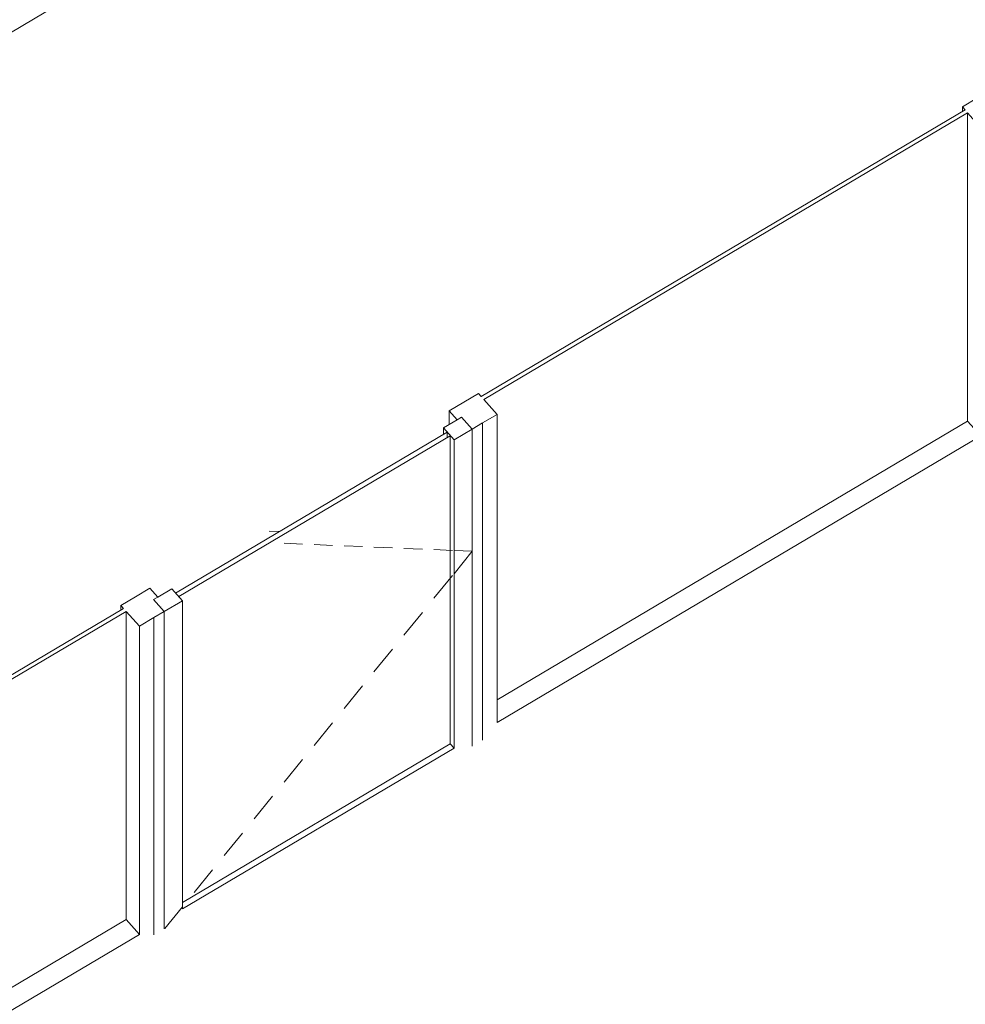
# Model space of a CAD drawing. Header units: millimetres. Extents: x -36631 to 27388, y -24993 to 6945.
# Tile 71 of 256: x -13436 to -11212, y -6190 to -3876. Entities that reach past the tile are written whole.
import ezdxf

# ---------------------------------------------------------------- set-up
doc = ezdxf.new("R2010")
doc.units = ezdxf.units.MM
doc.header["$MEASUREMENT"] = 0
doc.linetypes.add('Wipeout_Contour', pattern=[1000, 0, -1000])
for name, color, linetype in [('14_PAV_Paviment existent', 7, 'Continuous'), ('Nuevo_09_EI_Mobiliari general', 7, 'Continuous'), ('Nuevo_Puertas Archicad', 7, 'Continuous'), ('Nuevo_Ventanas Archicad', 7, 'Continuous')]:
    doc.layers.add(name, color=color, linetype=linetype)
for name, color, linetype, lineweight in [('14_PAV_Paviment existent_Pluma_Nº__89', 7, 'Continuous', 5), ('Nuevo_09_EI_Mobiliari general_Pluma_Nº__1', 7, 'Continuous', 5), ('Nuevo_Puertas Archicad_Pluma_Nº__1', 7, 'Continuous', 5), ('Nuevo_Ventanas Archicad_Pluma_Nº__1', 7, 'Continuous', 5)]:
    doc.layers.add(name, color=color, linetype=linetype, lineweight=lineweight)
doc.layers.add('Nuevo_Puertas Archicad_Pluma_Nº__3', color=7, linetype='Continuous', lineweight=5, true_color=0xa4a4a4)
doc.layers.add('Nuevo_Puertas Archicad_Pluma_Nº__43', color=7, linetype='Continuous', lineweight=5, true_color=0xa4a4a6)
pattern_1 = [(0, (0, 0), (0, 779.423), [48.75, -401.25]), (0, (225, 389.7), (0, 779.423), [48.75, -401.25]), (60, (0, 0), (-675, 389.71), [48.75, -401.25]), (60, (450, 0), (-675, 389.71), [48.75, -401.25]), (120, (48.75, 0), (675, 389.71), [48.75, -401.25]), (120, (498.75, 0), (675, 389.71), [48.75, -401.25]), (0, (0, 75), (0, 150), [0, -150, 0, -225]), (45, (75, 75), (-106.066, 106.066), [0, -112.5, 0, -187.5])]

# ---------------------------------------------------------------- blocks, each defined once
blk = doc.blocks.new('Elem Sección_332_1')
at = {"layer": 'Nuevo_Puertas Archicad', "linetype": 'Continuous', "lineweight": 0, "true_color": 0xffffff}
h = blk.add_hatch(dxfattribs=at)
h.set_pattern_fill('Hormigón_en_Masa_0001', style=0, pattern_type=2)
h.set_pattern_definition(pattern_1)
h.paths.add_polyline_path([(-12371.7, -4837.9), (-12396.6, -4809.9), (-12439.5, -4835.4), (-12414.6, -4863.3)])
h = blk.add_hatch(dxfattribs=at)
h.set_pattern_fill('Hormigón_en_Masa_0001', style=0, pattern_type=2)
h.set_pattern_definition(pattern_1)
h.paths.add_polyline_path([(-13078.1, -5213.5), (-13121, -5238.9), (-13096, -5266.8), (-13053.1, -5241.4)])
at = {"layer": 'Nuevo_Puertas Archicad_Pluma_Nº__1', "color": 7, "linetype": 'Continuous', "lineweight": 5}
for p, q in [((-12391.3, -4774.8), (-12425.7, -4795.1)), ((-12425.7, -4795.1), (-12406.9, -4816)), ((-12396.6, -4809.9), (-12371.7, -4837.9)), ((-12439.5, -4835.4), (-12414.6, -4863.3)), ((-13129.4, -5211.8), (-13163.7, -5232.2)), ((-13129.4, -5211.8), (-13110.7, -5232.8)), ((-13078.1, -5213.5), (-13053.1, -5241.4)), ((-13121, -5238.9), (-13096, -5266.8))]:
    blk.add_line(p, q, dxfattribs=at)
at = {"layer": 'Nuevo_Puertas Archicad_Pluma_Nº__1', "color": 7, "linetype": 'Continuous', "lineweight": 5, "flags": 128}
for points in [[(-12396.6, -4809.9), (-12406.9, -4816), (-12439.5, -4835.4)], [(-12347.6, -4823.6), (-12371.7, -4837.9), (-12414.6, -4863.3)], [(-13078.1, -5213.5), (-13110.7, -5232.8), (-13121, -5238.9)], [(-13053.1, -5241.4), (-13096, -5266.8), (-13120, -5281.1)]]:
    blk.add_lwpolyline(points, dxfattribs=at)
at = {"layer": 'Nuevo_Puertas Archicad_Pluma_Nº__3', "color": 253, "linetype": 'Continuous', "lineweight": 5, "true_color": 0xa4a4a4}
for p, q in [((-12425.7, -4827.1), (-12425.7, -4795.1)), ((-12439.5, -4835.4), (-12439.5, -4850.3)), ((-12371.7, -5562.4), (-12371.7, -4837.9)), ((-12414.6, -4863.3), (-12414.6, -5587.8)), ((-12849.5, -5078), (-12825.7, -5079)), ((-12814.1, -5106.5), (-12770.7, -5108.3)), ((-12743.6, -5109.5), (-12700.2, -5111.3)), ((-12673.1, -5112.4), (-12629.8, -5114.3)), ((-12602.7, -5115.4), (-12559.3, -5117.2)), ((-12532.2, -5118.4), (-12488.8, -5120.2)), ((-12461.7, -5121.4), (-12418.4, -5123.2)), ((-12415, -5123.3), (-12414.6, -5123.3)), ((-12414.6, -5123.3), (-12371.6, -5125.2)), ((-12414.6, -5177.9), (-12371.6, -5125.2)), ((-12461.7, -5235.7), (-12418.4, -5182.5)), ((-12415, -5178.3), (-12414.6, -5177.9)), ((-13053.1, -5965.9), (-13053.1, -5241.4)), ((-13096, -5266.8), (-13096, -5991.3)), ((-12532.2, -5322.1), (-12488.8, -5268.9)), ((-12602.7, -5408.6), (-12559.3, -5355.4)), ((-12673.1, -5495), (-12629.8, -5441.8)), ((-12743.6, -5581.4), (-12700.2, -5528.2)), ((-12347.6, -5548.2), (-12347.6, -5569.4)), ((-12414.6, -5587.8), (-12423.3, -5578)), ((-12371.7, -5562.4), (-12371.7, -5583.7)), ((-12414.6, -5587.8), (-13053.1, -5965.9)), ((-12814.1, -5667.9), (-12770.7, -5614.7)), ((-12884.5, -5754.3), (-12841.2, -5701.1)), ((-12955, -5840.7), (-12911.6, -5787.5)), ((-13025.5, -5927.2), (-12982.1, -5874)), ((-13094.5, -6011.9), (-13053.1, -5961)), ((-13053.1, -5961), (-13052.6, -5960.4)), ((-13096, -5991.3), (-13096, -6012.6)), ((-13120, -6026.9), (-13120, -6005.6))]:
    blk.add_line(p, q, dxfattribs=at)
at = {"layer": 'Nuevo_Puertas Archicad_Pluma_Nº__43', "color": 253, "linetype": 'Continuous', "lineweight": 5, "true_color": 0xa4a4a6}
for p, q in [((-12430.8, -4845.1), (-13069.3, -5223.3)), ((-13061.8, -5231.6), (-12423.3, -4853.5)), ((-12430.8, -4857.9), (-12430.8, -4845.1)), ((-12423.3, -5578), (-12423.3, -4853.5)), ((-13053.1, -5951), (-12423.3, -5578))]:
    blk.add_line(p, q, dxfattribs=at)
blk = doc.blocks.new('Elem Sección_333_1')
at = {"layer": 'Nuevo_Ventanas Archicad_Pluma_Nº__1', "color": 7, "linetype": 'Continuous', "lineweight": 5}
for p, q in [((-11207, -4819.2), (-11175.7, -4854.2)), ((-11141.4, -4855.1), (-11141.4, -4833.8)), ((-11175.7, -4854.2), (-12313.3, -5527.8))]:
    blk.add_line(p, q, dxfattribs=at)
at = {"color": 254, "linetype": 'Wipeout_Contour', "lineweight": 0, "ltscale": 50336.870438}
blk.add_wipeout([(-11213.2, -4087.7), (-12350.8, -4761.4), (-12344.5, -4768.4), (-11207, -4094.7)], dxfattribs=at).dxf.layer = 'Nuevo_Ventanas Archicad'
at = {"color": 254, "linetype": 'Wipeout_Contour', "lineweight": 0, "ltscale": 47627.235867}
blk.add_wipeout([(-11185.1, -4060.4), (-11219.4, -4080.8), (-11175.7, -4129.6), (-11141.4, -4109.3)], dxfattribs=at).dxf.layer = 'Nuevo_Ventanas Archicad'
at = {"color": 254, "linetype": 'Wipeout_Contour', "lineweight": 0, "ltscale": 52992.929106}
blk.add_wipeout([(-12391.3, -4774.8), (-12347.6, -4823.6), (-12313.3, -4803.3), (-12357, -4754.4)], dxfattribs=at).dxf.layer = 'Nuevo_Ventanas Archicad'
at = {"layer": 'Nuevo_Ventanas Archicad_Pluma_Nº__1', "color": 7, "linetype": 'Continuous', "lineweight": 5}
for p, q in [((-11185.1, -4060.4), (-11219.4, -4080.8)), ((-11213.2, -4087.7), (-12350.8, -4761.4)), ((-11207, -4094.7), (-12344.5, -4768.4)), ((-11219.4, -4080.8), (-11219.4, -4091.4)), ((-11219.4, -4080.8), (-11213.2, -4087.7)), ((-11207, -4819.2), (-11207, -4094.7)), ((-11207, -4094.7), (-11175.7, -4129.6)), ((-11141.4, -4109.3), (-11175.7, -4129.6)), ((-11141.4, -4833.8), (-11141.4, -4109.3)), ((-11175.7, -4129.6), (-11175.7, -4854.2)), ((-12357, -4754.4), (-12391.3, -4774.8)), ((-12357, -4754.4), (-12350.8, -4761.4)), ((-12344.5, -4768.4), (-12313.3, -4803.3)), ((-12313.3, -4803.3), (-12347.6, -4823.6)), ((-12313.3, -5527.8), (-12313.3, -4803.3)), ((-12347.6, -4823.6), (-12347.6, -5548.2)), ((-12313.3, -5474.4), (-11207, -4819.2))]:
    blk.add_line(p, q, dxfattribs=at)
at = {"layer": 'Nuevo_Ventanas Archicad_Pluma_Nº__1', "color": 7, "linetype": 'Continuous', "lineweight": 5, "flags": 128}
blk.add_lwpolyline([(-11185.1, -4060.4), (-11181.4, -4064.6), (-11177.6, -4068.8), (-11169.5, -4077.9), (-11161.4, -4087), (-11141.4, -4109.3)], dxfattribs=at)
blk = doc.blocks.new('Elem Sección_334_1')
at = {"layer": 'Nuevo_Ventanas Archicad_Pluma_Nº__1', "color": 7, "linetype": 'Continuous', "lineweight": 5}
for p, q in [((-13616.5, -6246.2), (-13185.6, -5991)), ((-13185.6, -5991), (-13154.4, -6025.9)), ((-13154.4, -6025.9), (-13593.6, -6286)), ((-13952.6, -6445.2), (-13702.1, -6296.9)), ((-13721, -6361.5), (-13921.4, -6480.1))]:
    blk.add_line(p, q, dxfattribs=at)
at = {"color": 254, "linetype": 'Wipeout_Contour', "lineweight": 0, "ltscale": 58789.435383}
blk.add_wipeout([(-13191.8, -5259.5), (-14057.4, -5772.1), (-14051.1, -5779), (-13185.6, -5266.5)], dxfattribs=at).dxf.layer = 'Nuevo_Ventanas Archicad'
at = {"color": 254, "linetype": 'Wipeout_Contour', "lineweight": 0, "ltscale": 56695.748393}
blk.add_wipeout([(-13163.7, -5232.2), (-13198.1, -5252.5), (-13154.4, -5301.4), (-13120, -5281.1)], dxfattribs=at).dxf.layer = 'Nuevo_Ventanas Archicad'
at = {"color": 254, "linetype": 'Wipeout_Contour', "lineweight": 0, "ltscale": 60832.966446}
blk.add_wipeout([(-14097.9, -5785.4), (-14054.2, -5834.3), (-14019.9, -5814), (-14063.6, -5765.1)], dxfattribs=at).dxf.layer = 'Nuevo_Ventanas Archicad'
at = {"layer": 'Nuevo_Ventanas Archicad_Pluma_Nº__1', "color": 7, "linetype": 'Continuous', "lineweight": 5}
for p, q in [((-13163.7, -5232.2), (-13198.1, -5252.5)), ((-13198.1, -5252.5), (-13198.1, -5263.2)), ((-13198.1, -5252.5), (-13191.8, -5259.5)), ((-13191.8, -5259.5), (-14057.4, -5772.1)), ((-13185.6, -5266.5), (-14051.1, -5779)), ((-13185.6, -5991), (-13185.6, -5266.5)), ((-13185.6, -5266.5), (-13154.4, -5301.4)), ((-13120, -5281.1), (-13154.4, -5301.4)), ((-13120, -6005.6), (-13120, -5281.1)), ((-13154.4, -5301.4), (-13154.4, -6025.9)), ((-14063.6, -5765.1), (-14097.9, -5785.4)), ((-14063.6, -5765.1), (-14057.4, -5772.1)), ((-14051.1, -5779), (-14019.9, -5814)), ((-14019.9, -5814), (-14054.2, -5834.3)), ((-14019.9, -5872.7), (-14019.9, -5814))]:
    blk.add_line(p, q, dxfattribs=at)
at = {"layer": 'Nuevo_Ventanas Archicad_Pluma_Nº__1', "color": 7, "linetype": 'Continuous', "lineweight": 5, "flags": 128}
blk.add_lwpolyline([(-14097.9, -5785.4), (-14094.2, -5789.6), (-14090.4, -5793.8), (-14082.3, -5802.9), (-14074.2, -5811.9), (-14054.2, -5834.3)], dxfattribs=at)
blk = doc.blocks.new('Elem Sección_341_1')
at = {"layer": 'Nuevo_09_EI_Mobiliari general_Pluma_Nº__1', "color": 7, "linetype": 'Continuous', "lineweight": 5}
for p, q in [((-10794.7, -6127.8), (-11263, -6291.5)), ((-10789.5, -6133.2), (-11257.9, -6296.9)), ((-10794.7, -6127.8), (-10791.3, -6133.8)), ((-10789.5, -6133.2), (-10771.8, -6163.6)), ((-10771.8, -6163.6), (-11240.2, -6327.3)), ((-10771.8, -6163.6), (-10759.3, -6231.2)), ((-10759.3, -6231.2), (-10747, -6346.2)), ((-11249.6, -6368.4), (-11263, -6291.5)), ((-11263, -6291.5), (-11259.4, -6298)), ((-11257.8, -6297.4), (-11259.4, -6298)), ((-11259.4, -6298), (-11246, -6374.7)), ((-11245.3, -6365.6), (-11257.9, -6296.9)), ((-11257.9, -6296.9), (-11240.2, -6327.3)), ((-11240.2, -6327.3), (-11227.6, -6394.9)), ((-10747, -6346.2), (-10747.8, -6404.7)), ((-11237, -6499.3), (-11249.6, -6368.4)), ((-11246, -6374.7), (-11233.4, -6505.3)), ((-11233.1, -6482.2), (-11245.3, -6365.6)), ((-11227.6, -6394.9), (-11215.4, -6509.9)), ((-10747.8, -6404.7), (-11216.2, -6568.4)), ((-10748.4, -6404.9), (-10747.2, -6406.9)), ((-10747.2, -6406.9), (-10731.7, -6436.4)), ((-11237.8, -6542.6), (-11237, -6499.3)), ((-11233.5, -6504.6), (-11233.1, -6482.2)), ((-11233.4, -6505.3), (-11234.3, -6548.8)), ((-11234, -6537.8), (-11233.8, -6525)), ((-11233.8, -6525), (-11233.5, -6504.6)), ((-11215.4, -6509.9), (-11216.2, -6568.4)), ((-11237.6, -6545.1), (-11237.8, -6542.6)), ((-11236.7, -6549.7), (-11237.6, -6545.1)), ((-11235.4, -6554.8), (-11236.7, -6549.7)), ((-11234.4, -6538.8), (-11234.3, -6538.6)), ((-11234.2, -6542.4), (-11234.4, -6538.8)), ((-11234.3, -6538.6), (-11234.1, -6538.9)), ((-11234.3, -6548.8), (-11234.1, -6550.6)), ((-11234.1, -6542.8), (-11234.2, -6542.4)), ((-11233.5, -6538.6), (-11234.1, -6538.9)), ((-11234.1, -6538.9), (-11215.6, -6570.6)), ((-11233.6, -6546.7), (-11234.1, -6542.8)), ((-11216.2, -6568.4), (-11234, -6537.8)), ((-11232.5, -6551.7), (-11233.6, -6546.7)), ((-11233.8, -6560.2), (-11235.4, -6554.8)), ((-11234.1, -6550.6), (-11233.4, -6554)), ((-11231.9, -6565.9), (-11233.8, -6560.2)), ((-11233.4, -6554), (-11232.5, -6557.8)), ((-11231.1, -6557.2), (-11232.5, -6551.7)), ((-11232.5, -6557.8), (-11231.2, -6561.9)), ((-11229.7, -6571.6), (-11231.9, -6565.9)), ((-11231.2, -6561.9), (-11229.8, -6566.2)), ((-11229.2, -6563.1), (-11231.1, -6557.2)), ((-11229.8, -6566.2), (-11228.1, -6570.5)), ((-11227.3, -6577.2), (-11229.7, -6571.6)), ((-11227.1, -6569.1), (-11229.2, -6563.1)), ((-11228.1, -6570.5), (-11226.3, -6574.7)), ((-11224.7, -6575), (-11227.1, -6569.1)), ((-11215.6, -6570.6), (-11154.4, -6686.7)), ((-11224.8, -6582.5), (-11227.3, -6577.2)), ((-11226.3, -6574.7), (-11224.5, -6578.6)), ((-11223.5, -6584.9), (-11224.8, -6582.5)), ((-11223.4, -6577.9), (-11224.7, -6575)), ((-11224.5, -6578.6), (-11223.5, -6580.4)), ((-11223.5, -6580.4), (-11164.4, -6692.6)), ((-11166.1, -6693.7), (-11223.5, -6584.9)), ((-11163.3, -6692), (-11223.4, -6577.9))]:
    blk.add_line(p, q, dxfattribs=at)
blk = doc.blocks.new('Elem Sección_388_1')
at = {"layer": '14_PAV_Paviment existent_Pluma_Nº__89', "color": 7, "linetype": 'Continuous', "lineweight": 5}
blk.add_line((-3327.2, 2093.1), (-18103.8, -6657.6), dxfattribs=at)

msp = doc.modelspace()

# ---------------------------------------------------------------- block references
at = {"layer": 'Nuevo_09_EI_Mobiliari general', "lineweight": 0}
msp.add_blockref('Elem Sección_341_1', (0, 0), dxfattribs=at)
at = {"layer": 'Nuevo_Puertas Archicad', "lineweight": 0}
msp.add_blockref('Elem Sección_332_1', (0, 0), dxfattribs=at)

# ---------------------------------------------------------------- next in the draw order: block references
at = {"layer": 'Nuevo_Ventanas Archicad', "lineweight": 0}
for name in ['Elem Sección_333_1', 'Elem Sección_334_1']:
    msp.add_blockref(name, (0, 0), dxfattribs=at)

# ---------------------------------------------------------------- next in the draw order: block references
at = {"layer": '14_PAV_Paviment existent', "lineweight": 0}
msp.add_blockref('Elem Sección_388_1', (0, 0), dxfattribs=at)

doc.saveas('drawing.dxf')
